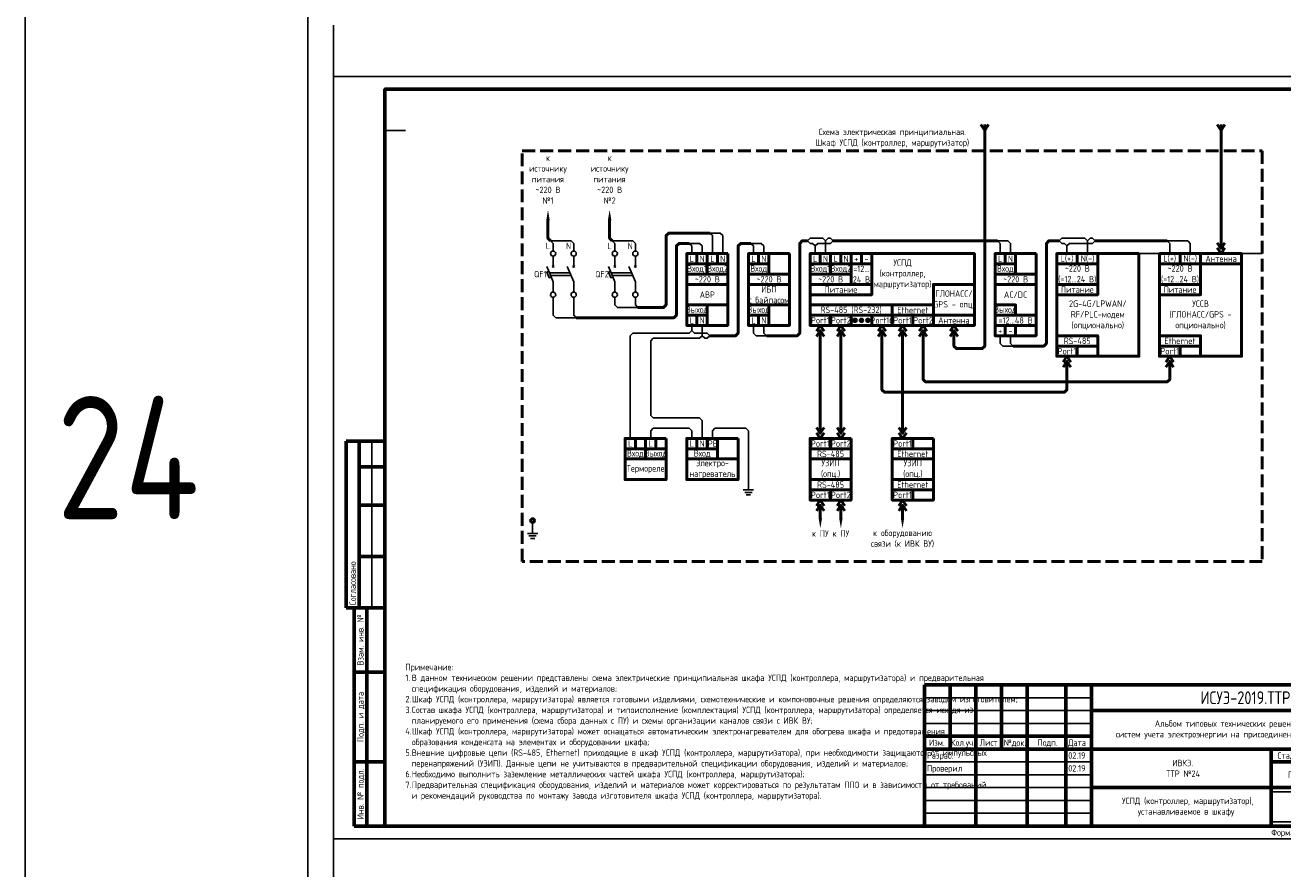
# Model space of a CAD drawing. Header units: millimetres. Extents: x -110 to 4101, y -10868 to 110.
# Tile 19 of 90: x -110 to 380, y -7610 to -7281. Entities that reach past the tile are written whole.
import ezdxf
from ezdxf.enums import TextEntityAlignment as Align

# ---------------------------------------------------------------- set-up
doc = ezdxf.new("R2010")
doc.units = ezdxf.units.MM
doc.linetypes.add('GOST2.303 4', pattern=[7, 5, -2, 0])
doc.layers.add('01.Вспомогательный_слой', color=1, linetype='Continuous', plot=False)
doc.layers.add('Формат', color=7, linetype='Continuous', lineweight=25)
doc.layers.add('Формат @ 1', color=7, linetype='Continuous', lineweight=25)
doc.styles.add('ЭП', font='GOST.TTF')
picture_1 = doc.add_image_def('image3.png', size_in_pixel=(587, 136))

# ---------------------------------------------------------------- blocks, each defined once
blk = doc.blocks.new('*U75')
at = {"layer": 'Формат', "color": 7, "linetype": 'Continuous', "lineweight": 60}
for p, q in [((-205, 150), (-190, 150)), ((-205, 150), (-205, 85)), ((-200, 150), (-200, 85)), ((-200, 140), (-190, 140)), ((-200, 125), (-190, 125)), ((-200, 105), (-190, 105)), ((-205, 85), (-197, 85)), ((-202, 85), (-190, 85)), ((-202, 85), (-202, 0)), ((-197, 85), (-197, 0)), ((-202, 60), (-190, 60)), ((20, 55), (205, 55)), ((20, 55), (20, 0)), ((30, 55), (30, 30)), ((40, 55), (40, 0)), ((50, 55), (50, 30)), ((60, 55), (60, 0)), ((75, 55), (75, 0)), ((85, 55), (85, 0)), ((85, 45), (205, 45)), ((20, 35), (85, 35)), ((20, 30), (205, 30)), ((155, 30), (155, 0)), ((170, 30), (170, 15)), ((185, 30), (185, 15)), ((-202, 25), (-190, 25)), ((155, 25), (205, 25)), ((85, 15), (205, 15)), ((-202, 0), (-190, 0))]:
    blk.add_line(p, q, dxfattribs=at)
at = {"layer": 'Формат', "color": 7, "linetype": 'Continuous', "lineweight": 25}
for p, q in [((-195, 150), (-195, 85)), ((20, 50), (85, 50)), ((20, 45), (85, 45)), ((20, 40), (85, 40)), ((20, 25), (85, 25)), ((20, 20), (85, 20)), ((20, 15), (85, 15)), ((20, 10), (85, 10)), ((20, 5), (85, 5))]:
    blk.add_line(p, q, dxfattribs=at)
blk.add_lwpolyline([(-210, -5), (210, -5), (210, 292), (-210, 292)], close=True, dxfattribs=at)
at = {"layer": 'Формат', "color": 7, "linetype": 'Continuous', "lineweight": 60}
blk.add_lwpolyline([(-190, 0), (205, 0), (205, 287), (-190, 287)], close=True, dxfattribs=at)
at = {"layer": 'Формат', "color": 7, "linetype": 'Continuous', "lineweight": 25, "style": 'ЭП'}
blk.add_text('Согласовано', height=2.5, rotation=90, dxfattribs=at).set_placement((-202.5, 86), align=Align.MIDDLE_LEFT)
for s, p in [('Взам. инв. №', (-199.5, 72.5)), ('Подп. и дата', (-199.5, 42.5)), ('Инв. № подл.', (-199.5, 12.5))]:
    blk.add_text(s, height=2.5, rotation=90, dxfattribs=at).set_placement(p, align=Align.MIDDLE_CENTER)
for s, p in [('Изм.', (21.81, 31.25)), ('Кол.уч.', (30.38, 31.25)), ('Лист', (41.54, 31.25)), ('№док.', (50.89, 31.24)), ('Подп.', (63.99, 31.25)), ('Дата', (75.95, 31.25)), ('Стадия', (157.47, 26.25)), ('Лист', (173.99, 26.25)), ('Листов', (188.99, 26.25))]:
    blk.add_text(s, height=2.5, dxfattribs=at).set_placement(p)
at = {"layer": 'Формат', "color": 7, "linetype": 'Continuous', "lineweight": 25, "style": 'ЭП', "flags": 8}
for tag, p in [('СОГЛ_ФИО_1', (-197.5, 106)), ('СОГЛ_ФИО_2', (-192.5, 106)), ('СОГЛ_ДОЛЖ_1', (-197.5, 86)), ('СОГЛ_ДОЛЖ_2', (-192.5, 86))]:
    blk.add_attdef(tag, text='', height=2.5, rotation=90, dxfattribs=at).set_placement(p, align=Align.MIDDLE_LEFT)
for tag, height, p in [('ОБОЗНАЧЕНИЕ', 5, (145, 50)), ('ОБЪЕКТ', 2.5, (145, 37.5)), ('НАИМЕНОВАНИЕ', 2.5, (120, 22.5)), ('Стадия', 2.5, (162.5, 20)), ('Лист', 2.5, (177.5, 20)), ('Листов', 2.5, (195, 20)), ('НАИМ_ИЗОБРАЖЕНИЙ', 2.5, (120, 7.5))]:
    blk.add_attdef(tag, text='', height=height, dxfattribs=at).set_placement(p, align=Align.MIDDLE_CENTER)
for tag, p in [('изм.№', (21, 37.5)), ('изм.уч.', (31, 37.5)), ('изм.лист', (41, 37.5)), ('изм.№_док.', (50.5, 37.5)), ('изм_дата', (76, 37.5)), ('Должн_1', (21, 27.5)), ('ФИО_1', (41, 27.5)), ('дата_1', (76, 27.5)), ('ДОЛЖН_2', (21, 22.5)), ('ФИО_2', (41, 22.5)), ('дата_2', (76, 22.5)), ('Должн_3', (21, 17.5)), ('ФИО_3', (41, 17.5)), ('дата_3', (76, 17.5)), ('ДОЛЖН_4', (21, 12.5)), ('ФИО_4', (41, 12.5)), ('дата_4', (76, 12.5)), ('ДОЛЖН_5', (21, 7.5)), ('ФИО_5', (41, 7.5)), ('дата_5', (76, 7.5)), ('ДОЛЖН_6', (21, 2.5)), ('ФИО_6', (41, 2.5)), ('дата_6', (76, 2.5)), ('ФОРМ.ЛИСТА', (155, -2.5))]:
    blk.add_attdef(tag, text='', height=2.5, dxfattribs=at).set_placement(p, align=Align.MIDDLE_LEFT)
blk.add_attdef('N_ИНВ', text='', height=2.5, rotation=90, dxfattribs=at).set_placement((-193.5, 12.5), align=Align.MIDDLE_CENTER)
at = {"ltscale": 0.2}
image = blk.add_image(picture_1, insert=(155, 1.71), size_in_units=(50, 11.58), dxfattribs=at)
image.dxf.flags = 7

msp = doc.modelspace()

# ---------------------------------------------------------------- hatches: boundary and pattern name
h = msp.add_hatch(color=256)
h.dxf.hatch_style = 1
edge = h.paths.add_edge_path()
edge.add_arc((213, -7396), 0.75, 0, 360)
h = msp.add_hatch(color=256)
h.dxf.hatch_style = 1
edge = h.paths.add_edge_path()
edge.add_arc((215.5, -7396), 0.75, 0, 360)
h = msp.add_hatch(color=256)
h.dxf.hatch_style = 1
edge = h.paths.add_edge_path()
edge.add_arc((218, -7396), 0.75, 0, 360)

# ---------------------------------------------------------------- linework, layer by layer
at = {"ltscale": 0.2}
msp.add_lwpolyline([(-110, -10868), (2120, -10868), (2120, 110), (-110, 110)], close=True, dxfattribs=at)
at = {"lineweight": 50, "ltscale": 2}
for points in [[(262, -7319.75), (263.5, -7322), (265, -7319.75)], [(263.5, -7368), (263.5, -7319.75)], [(354, -7319.75), (355.5, -7322), (357, -7319.75)], [(355.5, -7368), (355.5, -7319.75)], [(94.5, -7365), (94.5, -7365), (93.5, -7364), (93.5, -7357)], [(118.5, -7365), (118.5, -7365), (117.5, -7364), (117.5, -7357)], [(128.5, -7391), (138.5, -7391), (139.5, -7390), (139.5, -7363), (140.5, -7362), (156.5, -7362)], [(104.5, -7395), (142.5, -7395), (143.5, -7394), (143.5, -7367), (144.5, -7366), (148.5, -7366)], [(156.5, -7402), (166.5, -7402), (167.5, -7401), (167.5, -7367), (168.5, -7366), (172.5, -7366)], [(178.5, -7402), (190.5, -7402), (191.5, -7401), (191.5, -7366), (192.5, -7365), (194.5, -7365)], [(204.5, -7365), (204.5, -7365), (204.5, -7365), (268.5, -7365)], [(274.5, -7406), (286.5, -7406), (287.5, -7405), (287.5, -7366), (288.5, -7365), (292.5, -7365)], [(306.5, -7365), (334.5, -7365)], [(354, -7365.75), (355.5, -7368), (357, -7365.75)], [(251.5, -7400), (251.5, -7406), (252.5, -7407), (262.5, -7407), (263.5, -7406), (263.5, -7368)], [(354, -7367.75), (355.5, -7370), (357, -7367.75)], [(199.5, -7400), (199.5, -7440)], [(207.5, -7400), (207.5, -7440)], [(295.5, -7412), (295.5, -7423), (294.5, -7424), (224.5, -7424), (223.5, -7423), (223.5, -7400)], [(231.5, -7400), (231.5, -7440)], [(335.5, -7412), (335.5, -7419), (334.5, -7420), (240.5, -7420), (239.5, -7419), (239.5, -7400)], [(250, -7400.25), (251.5, -7398), (253, -7400.25)], [(250, -7402.25), (251.5, -7400), (253, -7402.25)], [(199.5, -7468), (199.5, -7473)], [(207.5, -7468), (207.5, -7473)], [(231.5, -7468), (231.5, -7473)]]:
    msp.add_lwpolyline(points, dxfattribs=at)
at = {"linetype": 'GOST2.303 4', "lineweight": 50}
msp.add_lwpolyline([(83.5, -7330), (371.5, -7330), (371.5, -7490), (83.5, -7490)], close=True, dxfattribs=at)
at = {"ltscale": 0.2}
for points in [[(161.5, -7370), (161.5, -7363), (160.5, -7362), (156.5, -7362)], [(157.5, -7370), (157.5, -7363), (156.5, -7362), (156.5, -7362)], [(103.5, -7369), (103.5, -7366), (102.5, -7365), (94.5, -7365)], [(95.5, -7369), (95.5, -7366), (94.5, -7365), (94.5, -7365)], [(127.5, -7369), (127.5, -7366), (126.5, -7365), (118.5, -7365)], [(119.5, -7369), (119.5, -7366), (118.5, -7365), (118.5, -7365)], [(153.5, -7370), (153.5, -7367), (152.5, -7366), (148.5, -7366)], [(149.5, -7370), (149.5, -7367), (148.5, -7366), (148.5, -7366)], [(173.5, -7370), (173.5, -7367), (172.5, -7366), (171.5, -7366)], [(177.5, -7370), (177.5, -7367), (176.5, -7366), (172.5, -7366)], [(195.5, -7364), (195.5, -7364), (194.5, -7365), (194.5, -7365), (195.5, -7366), (195.5, -7366)], [(201.5, -7370), (201.5, -7365), (200.5, -7364), (195.5, -7364)], [(197.5, -7370), (197.5, -7367), (196.5, -7366), (195.5, -7366)], [(197.5, -7370), (197.5, -7367), (198.5, -7366), (203.5, -7366)], [(201.5, -7370), (201.5, -7365), (202.5, -7364), (203.5, -7364)], [(203.5, -7364), (203.5, -7364), (204.5, -7365), (204.5, -7365), (203.5, -7366), (203.5, -7366)], [(269.5, -7370), (269.5, -7366), (268.5, -7365), (267.5, -7365)], [(273.5, -7370), (273.5, -7366), (272.5, -7365), (268.5, -7365)], [(293.5, -7364), (293.5, -7364), (292.5, -7365), (292.5, -7365), (293.5, -7366), (293.5, -7366)], [(303.5, -7370), (303.5, -7365), (302.5, -7364), (293.5, -7364)], [(295.5, -7370), (295.5, -7367), (294.5, -7366), (293.5, -7366)], [(295.5, -7370), (295.5, -7367), (296.5, -7366), (305.5, -7366)], [(303.5, -7370), (303.5, -7365), (304.5, -7364), (305.5, -7364)], [(305.5, -7364), (305.5, -7364), (306.5, -7365), (306.5, -7365), (305.5, -7366), (305.5, -7366)], [(335.5, -7370), (335.5, -7366), (334.5, -7365), (333.5, -7365)], [(343.5, -7370), (343.5, -7366), (342.5, -7365), (333.5, -7365)], [(95.5, -7387), (95.5, -7394), (96.5, -7395), (104.5, -7395)], [(103.5, -7387), (103.5, -7394), (104.5, -7395), (104.5, -7395)], [(119.5, -7387), (119.5, -7390), (120.5, -7391), (128.5, -7391)], [(127.5, -7387), (127.5, -7390), (128.5, -7391), (128.5, -7391)], [(147.5, -7401), (126.5, -7401), (125.5, -7402), (125.5, -7437), (125.5, -7438), (125.5, -7438), (125.5, -7439), (125.5, -7442)], [(149.5, -7398), (149.5, -7400), (148.5, -7401), (147.5, -7401)], [(153.5, -7398), (153.5, -7402), (152.5, -7403), (147.5, -7403)], [(149.5, -7398), (149.5, -7400), (150.5, -7401), (155.5, -7401)], [(153.5, -7398), (153.5, -7402), (154.5, -7403), (155.5, -7403)], [(155.5, -7403), (155.5, -7403), (156.5, -7402), (156.5, -7402), (155.5, -7401), (155.5, -7401)], [(173.5, -7398), (173.5, -7401), (174.5, -7402), (178.5, -7402)], [(177.5, -7398), (177.5, -7401), (178.5, -7402), (179.5, -7402)], [(147.5, -7403), (134.5, -7403), (133.5, -7404), (133.5, -7433), (134.5, -7434), (152.5, -7434), (153.5, -7435), (153.5, -7442)], [(269.5, -7402), (269.5, -7405), (270.5, -7406), (274.5, -7406)], [(273.5, -7402), (273.5, -7405), (274.5, -7406), (275.5, -7406)], [(133.5, -7442), (133.5, -7439), (134.5, -7438), (148.5, -7438), (149.5, -7439), (149.5, -7442)], [(157.5, -7442), (157.5, -7439), (158.5, -7438), (170.5, -7438), (171.5, -7439), (171.5, -7462)]]:
    msp.add_lwpolyline(points, dxfattribs=at)
at = {"ltscale": 2}
for points in [[(95.5, -7371), (95.5, -7375)], [(103.5, -7371), (103.5, -7375)], [(119.5, -7371), (119.5, -7375)], [(127.5, -7371), (127.5, -7375)], [(93.015, -7375), (95.5, -7381)], [(101.015, -7375), (103.5, -7381)], [(117.015, -7375), (119.5, -7381)], [(125.015, -7375), (127.5, -7381)], [(94.05, -7377.5), (102.05, -7377.5)], [(94.464, -7378.5), (102.464, -7378.5)], [(95.5, -7385), (95.5, -7381)], [(103.5, -7385), (103.5, -7381)], [(118.05, -7377.5), (126.05, -7377.5)], [(118.464, -7378.5), (126.464, -7378.5)], [(119.5, -7385), (119.5, -7381)], [(127.5, -7385), (127.5, -7381)], [(169.5, -7462), (173.5, -7462)], [(170.077, -7463), (172.923, -7463)], [(170.655, -7464), (172.345, -7464)], [(87.5, -7475), (87.5, -7475), (87.5, -7479)], [(85.5, -7479), (89.5, -7479)], [(86.077, -7480), (88.923, -7480)], [(86.655, -7481), (88.345, -7481)]]:
    msp.add_lwpolyline(points, dxfattribs=at)
at = {"lineweight": 50, "ltscale": 2}
for points in [[(151.5, -7370), (147.5, -7370), (147.5, -7374), (151.5, -7374)], [(163.5, -7370), (147.5, -7370), (147.5, -7398), (163.5, -7398)], [(155.5, -7370), (151.5, -7370), (151.5, -7374), (155.5, -7374)], [(159.5, -7370), (155.5, -7370), (155.5, -7374), (159.5, -7374)], [(163.5, -7370), (159.5, -7370), (159.5, -7374), (163.5, -7374)], [(175.5, -7370), (171.5, -7370), (171.5, -7374), (175.5, -7374)], [(187.5, -7370), (171.5, -7370), (171.5, -7398), (187.5, -7398)], [(179.5, -7370), (175.5, -7370), (175.5, -7374), (179.5, -7374)], [(195.5, -7370), (259.5, -7370), (259.5, -7398), (195.5, -7398)], [(199.5, -7370), (195.5, -7370), (195.5, -7374), (199.5, -7374)], [(203.5, -7370), (199.5, -7370), (199.5, -7374), (203.5, -7374)], [(207.5, -7370), (203.5, -7370), (203.5, -7374), (207.5, -7374)], [(211.5, -7370), (207.5, -7370), (207.5, -7374), (211.5, -7374)], [(215.5, -7370), (211.5, -7370), (211.5, -7374), (215.5, -7374)], [(219.5, -7370), (215.5, -7370), (215.5, -7374), (219.5, -7374)], [(271.5, -7370), (267.5, -7370), (267.5, -7374), (271.5, -7374)], [(283.5, -7370), (267.5, -7370), (267.5, -7402), (283.5, -7402)], [(275.5, -7370), (271.5, -7370), (271.5, -7374), (275.5, -7374)], [(323.5, -7370), (291.5, -7370), (291.5, -7410), (323.5, -7410)], [(299.5, -7370), (291.5, -7370), (291.5, -7374), (299.5, -7374)], [(307.5, -7370), (299.5, -7370), (299.5, -7374), (307.5, -7374)], [(363.5, -7370), (331.5, -7370), (331.5, -7410), (363.5, -7410)], [(339.5, -7370), (331.5, -7370), (331.5, -7374), (339.5, -7374)], [(347.5, -7370), (339.5, -7370), (339.5, -7374), (347.5, -7374)], [(363.5, -7374), (347.5, -7374), (347.5, -7370), (363.5, -7370)], [(155.5, -7374), (147.5, -7374), (147.5, -7378), (155.5, -7378)], [(163.5, -7374), (155.5, -7374), (155.5, -7378), (163.5, -7378)], [(179.5, -7374), (171.5, -7374), (171.5, -7378), (179.5, -7378)], [(203.5, -7374), (195.5, -7374), (195.5, -7378), (203.5, -7378)], [(211.5, -7374), (203.5, -7374), (203.5, -7378), (211.5, -7378)], [(219.5, -7374), (211.5, -7374), (211.5, -7382), (219.5, -7382)], [(275.5, -7374), (267.5, -7374), (267.5, -7378), (275.5, -7378)], [(307.5, -7374), (291.5, -7374), (291.5, -7382), (307.5, -7382)], [(347.5, -7374), (331.5, -7374), (331.5, -7382), (347.5, -7382)], [(163.5, -7378), (147.5, -7378), (147.5, -7382), (163.5, -7382)], [(163.5, -7382), (147.5, -7382), (147.5, -7390), (163.5, -7390)], [(187.5, -7378), (171.5, -7378), (171.5, -7382), (187.5, -7382)], [(187.5, -7382), (171.5, -7382), (171.5, -7390), (187.5, -7390)], [(211.5, -7378), (195.5, -7378), (195.5, -7382), (211.5, -7382)], [(219.5, -7382), (195.5, -7382), (195.5, -7386), (219.5, -7386)], [(259.5, -7382), (243.5, -7382), (243.5, -7394), (259.5, -7394)], [(283.5, -7378), (267.5, -7378), (267.5, -7382), (283.5, -7382)], [(307.5, -7382), (291.5, -7382), (291.5, -7386), (307.5, -7386)], [(347.5, -7382), (331.5, -7382), (331.5, -7386), (347.5, -7386)], [(155.5, -7394), (147.5, -7394), (147.5, -7390), (155.5, -7390)], [(179.5, -7394), (171.5, -7394), (171.5, -7390), (179.5, -7390)], [(227.5, -7390), (195.5, -7390), (195.5, -7394), (227.5, -7394)], [(243.5, -7390), (227.5, -7390), (227.5, -7394), (243.5, -7394)], [(275.5, -7394), (267.5, -7394), (267.5, -7390), (275.5, -7390)], [(151.5, -7398), (147.5, -7398), (147.5, -7394), (151.5, -7394)], [(155.5, -7398), (151.5, -7398), (151.5, -7394), (155.5, -7394)], [(175.5, -7398), (171.5, -7398), (171.5, -7394), (175.5, -7394)], [(179.5, -7398), (175.5, -7398), (175.5, -7394), (179.5, -7394)], [(203.5, -7394), (195.5, -7394), (195.5, -7398), (203.5, -7398)], [(211.5, -7394), (203.5, -7394), (203.5, -7398), (211.5, -7398)], [(219.5, -7394), (211.5, -7394), (211.5, -7398), (219.5, -7398)], [(227.5, -7394), (219.5, -7394), (219.5, -7398), (227.5, -7398)], [(235.5, -7394), (227.5, -7394), (227.5, -7398), (235.5, -7398)], [(243.5, -7394), (235.5, -7394), (235.5, -7398), (243.5, -7398)], [(259.5, -7398), (243.5, -7398), (243.5, -7394), (259.5, -7394)], [(283.5, -7398), (267.5, -7398), (267.5, -7394), (283.5, -7394)], [(271.5, -7402), (267.5, -7402), (267.5, -7398), (271.5, -7398)], [(275.5, -7402), (271.5, -7402), (271.5, -7398), (275.5, -7398)], [(307.5, -7406), (291.5, -7406), (291.5, -7402), (307.5, -7402)], [(299.5, -7410), (291.5, -7410), (291.5, -7406), (299.5, -7406)], [(307.5, -7410), (299.5, -7410), (299.5, -7406), (307.5, -7406)], [(347.5, -7406), (331.5, -7406), (331.5, -7402), (347.5, -7402)], [(339.5, -7410), (331.5, -7410), (331.5, -7406), (339.5, -7406)], [(347.5, -7410), (339.5, -7410), (339.5, -7406), (347.5, -7406)], [(127.5, -7442), (123.5, -7442), (123.5, -7446), (127.5, -7446)], [(139.5, -7442), (123.5, -7442), (123.5, -7458), (139.5, -7458)], [(135.5, -7442), (131.5, -7442), (131.5, -7446), (135.5, -7446)], [(151.5, -7442), (147.5, -7442), (147.5, -7446), (151.5, -7446)], [(167.5, -7442), (147.5, -7442), (147.5, -7458), (167.5, -7458)], [(155.5, -7442), (151.5, -7442), (151.5, -7446), (155.5, -7446)], [(159.5, -7442), (155.5, -7442), (155.5, -7446), (159.5, -7446)], [(211.5, -7442), (195.5, -7442), (195.5, -7466), (211.5, -7466)], [(203.5, -7442), (195.5, -7442), (195.5, -7446), (203.5, -7446)], [(211.5, -7442), (203.5, -7442), (203.5, -7446), (211.5, -7446)], [(243.5, -7442), (227.5, -7442), (227.5, -7466), (243.5, -7466)], [(235.5, -7442), (227.5, -7442), (227.5, -7446), (235.5, -7446)], [(131.5, -7446), (123.5, -7446), (123.5, -7450), (131.5, -7450)], [(139.5, -7450), (123.5, -7450), (123.5, -7458), (139.5, -7458)], [(139.5, -7446), (131.5, -7446), (131.5, -7450), (139.5, -7450)], [(159.5, -7446), (147.5, -7446), (147.5, -7450), (159.5, -7450)], [(167.5, -7450), (147.5, -7450), (147.5, -7458), (167.5, -7458)], [(211.5, -7446), (195.5, -7446), (195.5, -7450), (211.5, -7450)], [(243.5, -7446), (227.5, -7446), (227.5, -7450), (243.5, -7450)], [(211.5, -7462), (195.5, -7462), (195.5, -7458), (211.5, -7458)], [(243.5, -7462), (227.5, -7462), (227.5, -7458), (243.5, -7458)], [(203.5, -7466), (195.5, -7466), (195.5, -7462), (203.5, -7462)], [(211.5, -7466), (203.5, -7466), (203.5, -7462), (211.5, -7462)], [(235.5, -7466), (227.5, -7466), (227.5, -7462), (235.5, -7462)]]:
    msp.add_lwpolyline(points, close=True, dxfattribs=at)
at = {"ltscale": 2}
for points in [[(93.798, -7376.891), (94.717, -7379.109), (93.977, -7379.415), (93.059, -7377.197)], [(117.798, -7376.891), (118.717, -7379.109), (117.977, -7379.415), (117.059, -7377.197)]]:
    msp.add_lwpolyline(points, close=True, dxfattribs=at)
for points in [[(95.146, -7374.646), (95.854, -7375.354)], [(95.854, -7374.646), (95.146, -7375.354)], [(103.146, -7374.646), (103.854, -7375.354)], [(103.854, -7374.646), (103.146, -7375.354)], [(119.146, -7374.646), (119.854, -7375.354)], [(119.854, -7374.646), (119.146, -7375.354)], [(127.146, -7374.646), (127.854, -7375.354)], [(127.854, -7374.646), (127.146, -7375.354)], [(87.5, -7473.717), (87.076, -7473.293), (86.793, -7473.576), (87.217, -7474)], [(87.217, -7474), (86.793, -7474.424), (87.076, -7474.707), (87.5, -7474.283)], [(87.783, -7474), (88.207, -7473.576), (87.924, -7473.293), (87.5, -7473.717)], [(87.5, -7474.283), (87.924, -7474.707), (88.207, -7474.424), (87.783, -7474)]]:
    msp.add_lwpolyline(points)
at = {"lineweight": 50}
for points in [[(198, -7400.25), (199.5, -7398), (201, -7400.25)], [(198, -7402.25), (199.5, -7400), (201, -7402.25)], [(206, -7400.25), (207.5, -7398), (209, -7400.25)], [(206, -7402.25), (207.5, -7400), (209, -7402.25)], [(222, -7400.25), (223.5, -7398), (225, -7400.25)], [(222, -7402.25), (223.5, -7400), (225, -7402.25)], [(230, -7400.25), (231.5, -7398), (233, -7400.25)], [(230, -7402.25), (231.5, -7400), (233, -7402.25)], [(238, -7400.25), (239.5, -7398), (241, -7400.25)], [(238, -7402.25), (239.5, -7400), (241, -7402.25)], [(294, -7412.25), (295.5, -7410), (297, -7412.25)], [(334, -7412.25), (335.5, -7410), (337, -7412.25)], [(294, -7414.25), (295.5, -7412), (297, -7414.25)], [(334, -7414.25), (335.5, -7412), (337, -7414.25)], [(198, -7437.75), (199.5, -7440), (201, -7437.75)], [(198, -7439.75), (199.5, -7442), (201, -7439.75)], [(206, -7437.75), (207.5, -7440), (209, -7437.75)], [(206, -7439.75), (207.5, -7442), (209, -7439.75)], [(230, -7437.75), (231.5, -7440), (233, -7437.75)], [(230, -7439.75), (231.5, -7442), (233, -7439.75)], [(198, -7468.25), (199.5, -7466), (201, -7468.25)], [(198, -7470.25), (199.5, -7468), (201, -7470.25)], [(206, -7468.25), (207.5, -7466), (209, -7468.25)], [(206, -7470.25), (207.5, -7468), (209, -7470.25)], [(230, -7468.25), (231.5, -7466), (233, -7468.25)], [(230, -7470.25), (231.5, -7468), (233, -7470.25)]]:
    msp.add_lwpolyline(points, dxfattribs=at)
at = {"ltscale": 2}
for centre, radius in [((95.5, -7370), 1), ((103.5, -7370), 1), ((119.5, -7370), 1), ((127.5, -7370), 1), ((95.5, -7386), 1), ((103.5, -7386), 1), ((119.5, -7386), 1), ((127.5, -7386), 1), ((213, -7396), 0.75), ((215.5, -7396), 0.75), ((218, -7396), 0.75)]:
    msp.add_circle(centre, radius, dxfattribs=at)
msp.add_circle((87.5, -7474), 1)
for points in [[(92.833, -7357), (94.167, -7357), (93.5, -7353)], [(116.833, -7357), (118.167, -7357), (117.5, -7353)], [(198.833, -7473), (200.167, -7473), (199.5, -7477)], [(206.833, -7473), (208.167, -7473), (207.5, -7477)], [(230.833, -7473), (232.167, -7473), (231.5, -7477)]]:
    msp.add_solid(points)
at = {"layer": '01.Вспомогательный_слой', "ltscale": 0.2}
msp.add_lwpolyline([(0, 0), (2040, 0), (2040, -10788), (0, -10788)], close=True, dxfattribs=at)
at = {"layer": '01.Вспомогательный_слой'}
for points in [[(10, -7281), (10, -7301)], [(30, -7306), (30, -7322), (38, -7322)], [(10, -7598), (10, -7618)]]:
    msp.add_lwpolyline(points, dxfattribs=at)
at = {"layer": '01.Вспомогательный_слой', "ltscale": 0.2}
for points in [[(323.5, -7370), (331.5, -7370)], [(363.5, -7370), (371.5, -7370)]]:
    msp.add_lwpolyline(points, dxfattribs=at)

# ---------------------------------------------------------------- block references
at = {"layer": 'Формат @ 1', "ltscale": 0.7}
ref = msp.add_blockref('*U75', (220, -7593), dxfattribs=at)
ref.add_attrib('ОБОЗНАЧЕНИЕ', 'ИСУЭ-2019.ТТР', dxfattribs={"layer": 'Формат', "color": 7, "linetype": 'Continuous', "lineweight": 25, "height": 5, "style": 'ЭП', "flags": 8}).set_placement((365, -7543), align=Align.MIDDLE_CENTER)
ref.add_attrib('Стадия', 'П', dxfattribs={"layer": 'Формат', "color": 7, "linetype": 'Continuous', "lineweight": 25, "height": 2.5, "style": 'ЭП', "flags": 8}).set_placement((382.5, -7573), align=Align.MIDDLE_CENTER)
ref.add_attrib('Лист', '24.1', dxfattribs={"layer": 'Формат', "color": 7, "linetype": 'Continuous', "lineweight": 25, "height": 2.5, "style": 'ЭП', "flags": 8}).set_placement((397.5, -7573), align=Align.MIDDLE_CENTER)
ref.add_attrib('Листов', '2', dxfattribs={"layer": 'Формат', "color": 7, "linetype": 'Continuous', "lineweight": 25, "height": 2.5, "style": 'ЭП', "flags": 8}).set_placement((415, -7573), align=Align.MIDDLE_CENTER)
ref.add_attrib('ОБЪЕКТ_001', 'Альбом типовых технических решений по организации', (329.689, -7554.31), dxfattribs={"layer": 'Формат', "color": 7, "linetype": 'Continuous', "lineweight": 25, "height": 2.5, "style": 'ЭП', "flags": 8})
ref.add_attrib('НАИМЕНОВАНИЕ_001', 'ИВКЭ.', (336.518, -7569.679), dxfattribs={"layer": 'Формат', "color": 7, "linetype": 'Continuous', "lineweight": 25, "height": 2.5, "style": 'ЭП', "flags": 8})
ref.add_attrib('НАИМ_ИЗОБРАЖЕНИЙ_001', 'УСПД (контроллер, маршрутизатор),', (316.92, -7584.4), dxfattribs={"layer": 'Формат', "color": 7, "linetype": 'Continuous', "lineweight": 25, "height": 2.5, "style": 'ЭП', "flags": 8})
ref.add_attrib('Должн_1', 'Разраб.', dxfattribs={"layer": 'Формат', "color": 7, "linetype": 'Continuous', "lineweight": 25, "height": 2.5, "style": 'ЭП', "flags": 8}).set_placement((241, -7565.5), align=Align.MIDDLE_LEFT)
ref.add_attrib('ДОЛЖН_2', 'Проверил', dxfattribs={"layer": 'Формат', "color": 7, "linetype": 'Continuous', "lineweight": 25, "height": 2.5, "style": 'ЭП', "flags": 8}).set_placement((241, -7570.5), align=Align.MIDDLE_LEFT)
ref.add_attrib('дата_1', '02.19', dxfattribs={"layer": 'Формат', "color": 7, "linetype": 'Continuous', "lineweight": 25, "height": 2.5, "style": 'ЭП', "flags": 8}).set_placement((296, -7565.5), align=Align.MIDDLE_LEFT)
ref.add_attrib('дата_2', '02.19', dxfattribs={"layer": 'Формат', "color": 7, "linetype": 'Continuous', "lineweight": 25, "height": 2.5, "style": 'ЭП', "flags": 8}).set_placement((296, -7570.5), align=Align.MIDDLE_LEFT)
ref.add_attrib('ФОРМ.ЛИСТА', 'Формат А3', dxfattribs={"layer": 'Формат', "color": 7, "linetype": 'Continuous', "lineweight": 25, "height": 2.5, "style": 'ЭП', "flags": 8}).set_placement((375, -7595.5), align=Align.MIDDLE_LEFT)
ref.add_attrib('ОБЪЕКТ_002', 'систем учета электроэнергии на присоединениях напряжением 0,4 кВ и выше', (314.554, -7558.477), dxfattribs={"layer": 'Формат', "color": 7, "linetype": 'Continuous', "lineweight": 25, "height": 2.5, "style": 'ЭП'})
ref.add_attrib('НАИМЕНОВАНИЕ_002', 'ТТР №24', (334.196, -7573.846), dxfattribs={"layer": 'Формат', "color": 7, "linetype": 'Continuous', "lineweight": 25, "height": 2.5, "style": 'ЭП'})
ref.add_attrib('НАИМ_ИЗОБРАЖЕНИЙ_002', 'устанавливаемое в шкафу', (323.036, -7588.566), dxfattribs={"layer": 'Формат', "color": 7, "linetype": 'Continuous', "lineweight": 25, "height": 2.5, "style": 'ЭП'})

# ---------------------------------------------------------------- texts
at = {"char_height": 2.5, "style": 'ЭП'}
for s, insert, width, attachment_point in [('Схема электрическая принципиальная.\\PШкаф {\\C7;УСПД (контроллер, маршрутизатор)}', (227.5, -7325), 288, 5), ('к источнику питания ~220 В №1', (93.5, -7341), 12, 5), ('к источнику питания ~220 В №2', (117.5, -7341), 12, 5), ('L', (93.5, -7367), 4, 5), ('N', (101.5, -7367), 4, 5), ('L', (117.5, -7367), 4, 5), ('N', (125.5, -7367), 4, 5), ('L', (149.5, -7372), 4, 5), ('N', (153.5, -7372), 4, 5), ('L', (157.5, -7372), 4, 5), ('N', (161.5, -7372), 4, 5), ('L', (173.5, -7372), 4, 5), ('N', (177.5, -7372), 4, 5), ('L', (197.5, -7372), 4, 5), ('N', (201.5, -7372), 4, 5), ('L', (205.5, -7372), 4, 5), ('N', (209.5, -7372), 4, 5), ('+', (213.5, -7372), 4, 5), ('-', (217.5, -7372), 4, 5), ('УСПД \\P(контроллер, маршрутизатор)', (231.5, -7378), 24, 5), ('L', (269.5, -7372), 4, 5), ('N', (273.5, -7372), 4, 5), ('L(+)', (295.5, -7372), 8, 5), ('~220 В^J(=12...24 В)', (299.5, -7378), 16, 5), ('N(-)', (303.5, -7372), 8, 5), ('L(+)', (335.5, -7372), 8, 5), ('~220 В^J(=12...24 В)', (339.5, -7378), 16, 5), ('N(-)', (343.5, -7372), 8, 5), ('Антенна', (355.5, -7372), 16, 5), ('QF1', (90.515, -7378), 8, 5), ('QF2', (114.515, -7378), 8, 5), ('Вход1', (151.5, -7376), 8, 5), ('Вход2', (159.5, -7376), 8, 5), ('Вход', (175.5, -7376), 8, 5), ('Вход1', (199.5, -7376), 8, 5), ('Вход2', (207.5, -7376), 8, 5), ('=12...\\P24 В', (215.5, -7378), 8, 5), ('Вход', (271.5, -7376), 8, 5), ('~220 В', (155.5, -7380), 16, 5), ('ИБП ^Jс байпасом', (179.5, -7386), 16, 5), ('~220 В', (179.5, -7380), 16, 5), ('~220 В', (203.5, -7380), 16, 5), ('ГЛОНАСС/\\PGPS - опц.', (251.5, -7388), 16, 5), ('~220 В', (275.5, -7380), 16, 5), ('АВР', (155.5, -7386), 16, 5), ('Питание', (207.5, -7384), 24, 5), ('AC/DC', (275.5, -7386), 16, 5), ('Питание', (299.5, -7384), 16, 5), ('Питание', (339.5, -7384), 16, 5), ('Выход', (151.5, -7392), 8, 5), ('Выход', (175.5, -7392), 8, 5), ('RS-485 (RS-232)', (211.5, -7392), 32, 5), ('Ethernet', (235.5, -7392), 16, 5), ('Выход', (271.5, -7392), 8, 5), ('2G-4G/LPWAN/^JRF/PLC-модем\\P(опционально)', (307.5, -7394), 32, 5), ('УССВ\\P(ГЛОНАСС/GPS - опционально)', (347.5, -7394), 32, 5), ('L', (149.5, -7396), 4, 5), ('N', (153.5, -7396), 4, 5), ('L', (173.5, -7396), 4, 5), ('N', (177.5, -7396), 4, 5), ('Port1', (199.5, -7396), 8, 5), ('Port2', (207.5, -7396), 8, 5), ('Port16', (223.5, -7396), 8, 5), ('Port1', (231.5, -7396), 8, 5), ('Port2', (239.5, -7396), 8, 5), ('Антенна', (251.5, -7396), 16, 5), ('=12...48 В', (275.5, -7396), 16, 5), ('+', (269.5, -7400), 4, 5), ('-', (273.5, -7400), 4, 5), ('Port1', (295.5, -7408), 8, 5), ('RS-485', (299.5, -7404), 16, 5), ('Port1', (335.5, -7408), 8, 5), ('Ethernet', (339.5, -7404), 16, 5), ('L', (125.5, -7444), 4, 5), ('L', (133.5, -7444), 4, 5), ('L', (149.5, -7444), 4, 5), ('N', (153.5, -7444), 4, 5), ('PE', (157.5, -7444), 4, 5), ('Port1', (199.5, -7444), 8, 5), ('Port2', (207.5, -7444), 8, 5), ('Port1', (231.5, -7444), 8, 5), ('Вход', (127.5, -7448), 8, 5), ('Выход', (135.5, -7448), 8, 5), ('Электро-\\Pнагреватель', (157.5, -7454), 20, 5), ('Вход', (153.5, -7448), 12, 5), ('RS-485', (203.5, -7448), 16, 5), ('УЗИП \\P(опц.)', (203.5, -7454), 16, 5), ('Ethernet', (235.5, -7448), 16, 5), ('УЗИП \\P(опц.)', (235.5, -7454), 16, 5), ('Термореле', (131.5, -7454), 16, 5), ('RS-485', (203.5, -7460), 16, 5), ('Ethernet', (235.5, -7460), 16, 5), ('Port1', (199.5, -7464), 8, 5), ('Port2', (207.5, -7464), 8, 5), ('Port1', (231.5, -7464), 8, 5), ('к оборудованию связи (к ИВК ВУ)', (231.5, -7481), 24, 5), ('к ПУ', (199.5, -7479), 8, 5), ('к ПУ', (207.5, -7479), 8, 5), ('Примечание:\\P\\pi-2.5,l2.5,t2.5,115;1.^IВ данном техническом решении представлены схема электрические принципиальная шкафа УСПД (контроллера, маршрутизатора) и предварительная спецификация оборудования, изделий и материалов;\\P2.^IШкаф УСПД (контроллера, маршрутизатора) является готовыми изделиями, схемотехнические и компоновочные решения определяются заводом изготовителем;\\P3.^IСостав шкафа УСПД (контроллера, маршрутизатора) и типоисполнение (комплектация) УСПД (контроллера, маршрутизатора) определяется исходя из планируемого его применения (схема сбора данных с ПУ) и схемы организации каналов связи с ИВК ВУ;\\P4.^IШкаф УСПД (контроллера, маршрутизатора) может оснащаться автоматическим электронагревателем для обогрева шкафа и предотвращения образования конденсата на элементах и оборудовании шкафа;\\P5.^IВнешние цифровые цепи (RS-485, Ethernet) приходящие в шкаф УСПД (контроллера, маршрутизатора), при необходимости защищаются от импульсных перенапряжений (УЗИП). Данные цепи не учитываются в предварительной спецификации оборудования, изделий и материалов;\\P6.^IНеобходимо выполнить заземление металлических частей шкафа УСПД (контроллера, маршрутизатора);\\P7.^IПредварительная спецификация оборудования, изделий и материалов может корректироваться по результатам ППО и в зависимости от требований и рекомендаций руководства по монтажу завода изготовителя шкафа УСПД (контроллера, маршрутизатора).', (38, -7583), 198, 7)]:
    msp.add_mtext(s, dxfattribs=dict(at, insert=insert, width=width, attachment_point=attachment_point))
at = {"color": 3, "insert": (-70, -7449.5), "char_height": 48, "width": 8, "attachment_point": 5, "style": 'ЭП'}
msp.add_mtext('24', dxfattribs=at)

doc.saveas('drawing.dxf')
